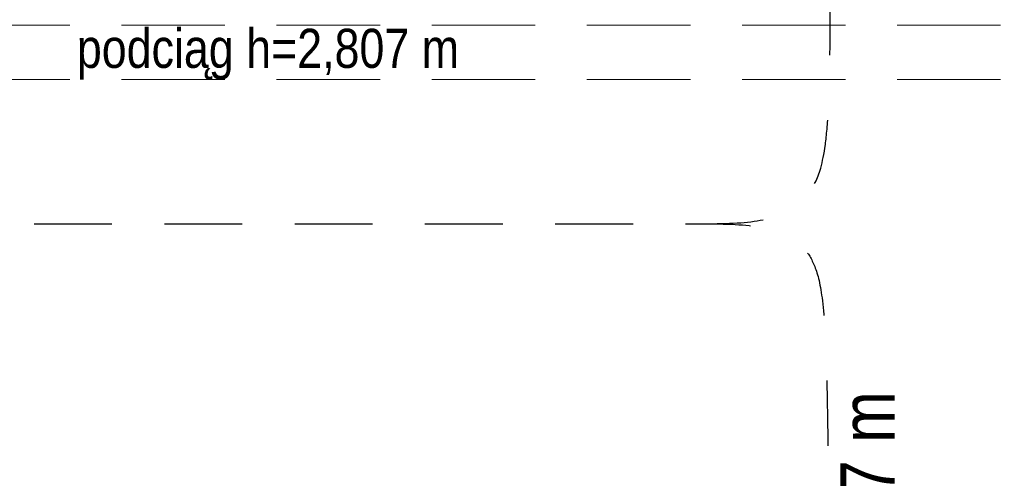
# Model space of a CAD drawing. Header units: centimetres. Extents: x -1253 to 21770, y -8842 to 3590.
# Tile 36 of 120: x 41 to 495, y 1172 to 1383. Entities that reach past the tile are written whole.
import ezdxf

# ---------------------------------------------------------------- set-up
doc = ezdxf.new("R2010")
doc.units = ezdxf.units.CM
doc.linetypes.add('Dash', pattern=[60, 30, -30])
doc.linetypes.add('Ukryte', pattern=[71.438, 47.625, -23.813])
for name, color, linetype, lineweight in [('A-DETL', 90, 'Continuous', 9), ('A-DETL-HDLN', 90, 'Ukryte', 9), ('G-ANNO-TEXT', 231, 'Continuous', 13)]:
    doc.layers.add(name, color=color, linetype=linetype, lineweight=lineweight)
doc.styles.add('Arial Narrow_4', font='ARIALN.TTF', dxfattribs={"height": 25})
doc.styles.add('Arial Narrow_6', font='ARIALN.TTF', dxfattribs={"height": 18})

msp = doc.modelspace()

# ---------------------------------------------------------------- linework, layer by layer
at = {"layer": 'A-DETL', "linetype": 'Dash', "lineweight": 25}
for points, knots in [([(-555.62, 1472.57), (-478.91, 1472.57), (-476.08, 1472.57), (-439.12, 1472.57), (-439.12, 1435.62), (-439.12, 1432.79), (-439.12, 1329.11), (-439.12, 1326.28), (-439.12, 1289.33), (-402.17, 1289.33), (-399.34, 1289.33), (54.38, 1289.33), (347.2, 1289.33), (391.67, 1289.33), (418.55, 1316.21), (413.88, 1393.93), (413.88, 1663.13)], [0, 0, 0, 0, 1.274059, 2.1133, 2.95254, 4.521491, 5.717221, 7.286172, 8.125412, 8.964652, 14.361634, 22.556861, 31.207392, 35.311818, 37.065318, 41.276562, 41.276562, 41.276562, 41.276562]), ([(-555.62, 1472.57), (-478.91, 1472.57), (-450.62, 1472.57), (-439.12, 1472.57), (-439.12, 1461.07), (-439.12, 1432.79), (-439.12, 1329.11), (-439.12, 1326.28), (-439.12, 1289.33), (-402.17, 1289.33), (-399.34, 1289.33), (54.38, 1289.33), (347.2, 1289.33), (391.67, 1289.33), (413.88, 1267.11), (413.88, 1211.15), (413.88, 1019.9)], [0, 0, 0, 0, 1.274059, 1.834911, 2.395763, 3.964714, 5.438832, 7.007784, 7.847024, 8.686264, 14.083246, 22.278473, 30.929004, 34.961158, 36.402966, 39.45005, 39.45005, 39.45005, 39.45005])]:
    msp.add_open_spline(points, degree=3, knots=knots, dxfattribs=at)
at = {"layer": 'A-DETL-HDLN'}
for p, q in [((-1197.62, 1380.83), (1172.38, 1380.83)), ((-1197.62, 1355.83), (1172.38, 1355.83))]:
    msp.add_line(p, q, dxfattribs=at)

# ---------------------------------------------------------------- texts
at = {"layer": 'G-ANNO-TEXT', "color": 7, "insert": (67.7, 1379.14), "char_height": 18, "width": 379, "attachment_point": 1, "line_spacing_factor": 0.949189, "style": 'Arial Narrow_6'}
msp.add_mtext('\\pt127.00008,253.99998,381.00006,507.99996,635.00004,761.99994,889.00002,1015.99992,1143,1270.00008,1396.99998,1524.00006,1650.99996,1778.00004,1904.99994,2032.00002,2158.99992,2286,2413.00008,2539.99998,2667.00006,2793.99996,2921.00004,3047.99994,3175.00002,3301.99992,3429,3556.00008,3682.99998,3810.00006,3936.99996,4064.00004;podciąg h=2,807 m', dxfattribs=at)
at = {"layer": 'G-ANNO-TEXT', "color": 11, "insert": (419.29, 1108.82), "char_height": 25, "width": 104.939, "attachment_point": 1, "rotation": 90, "line_spacing_factor": 0.949189, "style": 'Arial Narrow_4'}
msp.add_mtext('\\pxt5.08,10.16,15.24,20.32,25.4,30.48,35.56,40.64,45.72,50.8,55.88,60.96,66.04,71.12,76.2,81.28,86.36,91.44,96.52,101.6,106.68,111.76,116.84,121.92,127,132.08,137.16,142.24,147.32,152.4,157.48,162.56;{13,97 m}', dxfattribs=at)

doc.saveas('drawing.dxf')
